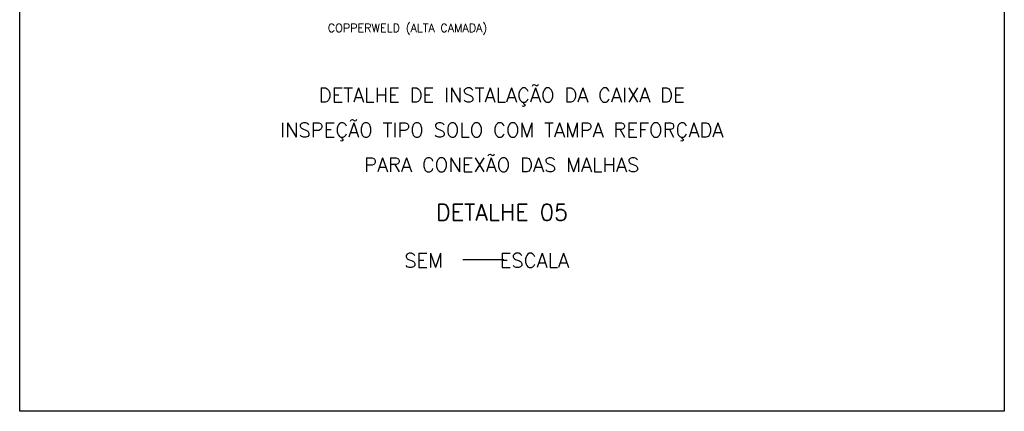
# Model space of a CAD drawing. Header units: metres. Extents: x 2092 to 2374, y -368 to -200.
# Tile 6 of 20: x 2190 to 2234, y -315 to -297. Entities that reach past the tile are written whole.
import ezdxf
from ezdxf.enums import TextEntityAlignment as Align

# ---------------------------------------------------------------- set-up
doc = ezdxf.new("R2010")
doc.units = ezdxf.units.M
doc.header["$LTSCALE"] = 0.3
doc.layers.get('0').update_dxf_attribs({"color": 251})
doc.styles.add('100CL', font='romans.shx', dxfattribs={"height": 2.5})
doc.styles.add('140CL', font='romans.shx', dxfattribs={"height": 21})

msp = doc.modelspace()

# ---------------------------------------------------------------- linework, layer by layer
at = {"color": 0, "linetype": 'ByBlock'}
msp.add_line((2209.683, -308.008), (2211.539, -308.008), dxfattribs=at)
at = {"color": 1}
msp.add_lwpolyline([(2189.588, -266.839), (2234.234, -266.839), (2234.234, -314.897), (2189.588, -314.897)], close=True, dxfattribs=at)

# ---------------------------------------------------------------- texts
at = {"color": 0, "linetype": 'ByBlock', "style": '100CL'}
msp.add_text('COPPERWELD (ALTA CAMADA)', height=0.37125, dxfattribs=at).set_placement((2210.794, -297.69), align=Align.RIGHT)
at = {"color": 0, "linetype": 'ByBlock', "style": '140CL'}
for s, p in [('DETALHE DE INSTALAÇÃO DA CAIXA DE', (2211.445, -301.073)), ('INSPEÇÃO TIPO SOLO COM TAMPA REFORÇADA', (2211.445, -302.654)), ('PARA CONEXÃO DAS MALHAS', (2211.445, -304.234))]:
    msp.add_text(s, height=0.64969, dxfattribs=at).set_placement(p, align=Align.BOTTOM_CENTER)
at = {"color": 0, "linetype": 'ByBlock'}
for s, height, style, p in [('DETALHE 05', 0.7425, '140CL', (2208.466, -306.242)), ('SEM     ESCALA', 0.64969, '100CL', (2207.025, -308.379))]:
    msp.add_text(s, height=height, dxfattribs=dict(at, style=style)).set_placement(p)

doc.saveas('drawing.dxf')
